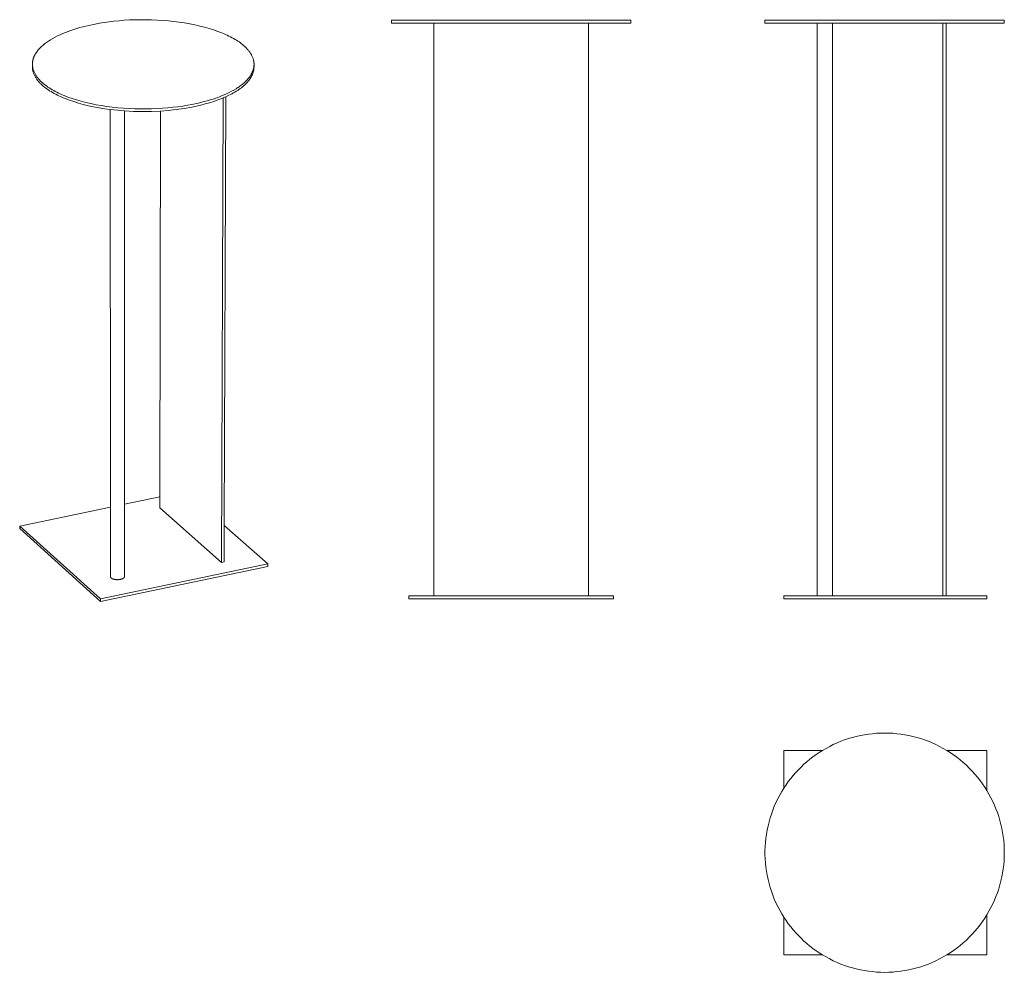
# Model space of a CAD drawing. Header units: millimetres. Extents: x 147 to 1423, y -638 to 596.
import ezdxf

# ---------------------------------------------------------------- set-up
doc = ezdxf.new("R2010")
doc.units = ezdxf.units.MM
doc.layers.add('Make2D$visible$Curves', color=7, linetype='Continuous', true_color=0x000000)

msp = doc.modelspace()

# ---------------------------------------------------------------- linework, layer by layer
at = {"layer": 'Make2D$visible$Curves', "color": 18, "lineweight": 18, "true_color": 0x000000}
for p, q in [((229, 586.6), (237, 588.5)), ((237, 588.5), (245, 590.2)), ((245, 590.2), (250.8, 591.3)), ((250.8, 591.3), (256.8, 592.2)), ((256.8, 592.2), (263, 593.1)), ((263, 593.1), (269.4, 593.9)), ((269.4, 593.9), (276, 594.5)), ((276, 594.5), (282.7, 595.1)), ((282.7, 595.1), (289.6, 595.5)), ((289.6, 595.5), (296.6, 595.8)), ((296.6, 595.8), (303.7, 595.9)), ((303.7, 595.9), (310.9, 595.9)), ((310.9, 595.9), (318.1, 595.7)), ((318.1, 595.7), (325.3, 595.4)), ((325.3, 595.4), (332.6, 595)), ((332.6, 595), (339.8, 594.4)), ((339.8, 594.4), (346.9, 593.6)), ((346.9, 593.6), (353.9, 592.7)), ((353.9, 592.7), (360.9, 591.7)), ((360.9, 591.7), (367.6, 590.5)), ((367.6, 590.5), (374.2, 589.2)), ((374.2, 589.2), (380.6, 587.7)), ((380.6, 587.7), (386.8, 586.2)), ((938.8, 595.4), (628.8, 595.4)), ((628.8, 591.4), (628.8, 595.4)), ((683.8, 591.4), (628.8, 591.4)), ((883.8, 591.4), (683.8, 591.4)), ((683.8, 591.4), (683.8, -150.5)), ((938.8, 591.4), (883.8, 591.4)), ((883.8, -150.5), (883.8, 591.4)), ((938.8, 595.4), (938.8, 591.4)), ((1112.6, 591.4), (1112.6, 595.4)), ((1267.6, 595.4), (1112.6, 595.4)), ((1180.1, 591.4), (1112.6, 591.4)), ((1200.1, 591.4), (1180.1, 591.4)), ((1180.1, -150.5), (1180.1, 591.4)), ((1200.1, 591.4), (1190.1, 591.4)), ((1200.1, 591.4), (1200.1, -150.5)), ((1267.6, 591.4), (1200.1, 591.4)), ((1422.6, 595.4), (1267.6, 595.4)), ((1343.1, 591.4), (1267.6, 591.4)), ((1347.1, 591.4), (1343.1, 591.4)), ((1343.1, 591.4), (1343.1, -150.5)), ((1422.6, 591.4), (1347.1, 591.4)), ((1347.1, 591.4), (1347.1, -150.5)), ((1422.6, 595.4), (1422.6, 591.4)), ((193.2, 573.2), (196.3, 574.8)), ((196.3, 574.8), (199.6, 576.4)), ((199.6, 576.4), (203, 577.9)), ((203, 577.9), (206.5, 579.3)), ((206.5, 579.3), (210.1, 580.7)), ((210.1, 580.7), (213.7, 582)), ((213.7, 582), (217.5, 583.2)), ((217.5, 583.2), (221.3, 584.4)), ((221.3, 584.4), (225.1, 585.6)), ((225.1, 585.6), (229, 586.6)), ((386.8, 586.2), (392.7, 584.5)), ((392.7, 584.5), (398.4, 582.7)), ((398.4, 582.7), (403.8, 580.8)), ((403.8, 580.8), (408.9, 578.9)), ((408.9, 578.9), (411.3, 577.8)), ((411.3, 577.8), (413.7, 576.8)), ((413.7, 576.8), (416, 575.8)), ((416, 575.8), (418.2, 574.7)), ((418.2, 574.7), (420.3, 573.6)), ((175, 560.6), (176, 561.6)), ((176, 561.6), (177.1, 562.5)), ((177.1, 562.5), (178.2, 563.5)), ((178.2, 563.5), (179.4, 564.4)), ((179.4, 564.4), (180.6, 565.4)), ((180.6, 565.4), (181.9, 566.3)), ((181.9, 566.3), (183.1, 567.2)), ((183.1, 567.2), (184.5, 568.1)), ((184.5, 568.1), (185.8, 569)), ((185.8, 569), (187.2, 569.9)), ((187.2, 569.9), (190.1, 571.6)), ((190.1, 571.6), (193.2, 573.2)), ((420.3, 573.6), (422.4, 572.6)), ((422.4, 572.6), (424.3, 571.5)), ((424.3, 571.5), (426.2, 570.4)), ((426.2, 570.4), (428.1, 569.2)), ((428.1, 569.2), (429.8, 568.1)), ((429.8, 568.1), (431.5, 567)), ((431.5, 567), (433.1, 565.8)), ((433.1, 565.8), (434.6, 564.7)), ((434.6, 564.7), (436, 563.6)), ((436, 563.6), (437.7, 562.2)), ((437.7, 562.2), (438.5, 561.5)), ((438.5, 561.5), (439.2, 560.7)), ((165.8, 548), (166.1, 548.5)), ((166.1, 548.5), (166.3, 549)), ((166.3, 549), (166.6, 549.5)), ((166.6, 549.5), (166.8, 550)), ((166.8, 550), (167.1, 550.6)), ((167.1, 550.6), (167.4, 551.1)), ((167.4, 551.1), (167.7, 551.6)), ((167.7, 551.6), (168, 552.1)), ((168, 552.1), (168.3, 552.6)), ((168.3, 552.6), (169, 553.6)), ((169, 553.6), (169.7, 554.6)), ((169.7, 554.6), (170.5, 555.7)), ((170.5, 555.7), (171.3, 556.7)), ((171.3, 556.7), (172.1, 557.7)), ((172.1, 557.7), (173.1, 558.6)), ((173.1, 558.6), (174, 559.6)), ((174, 559.6), (175, 560.6)), ((439.2, 560.7), (440, 560)), ((440, 560), (440.7, 559.3)), ((440.7, 559.3), (441.4, 558.5)), ((441.4, 558.5), (442.1, 557.8)), ((442.1, 557.8), (442.8, 557)), ((442.8, 557), (443.5, 556.3)), ((443.5, 556.3), (444.1, 555.5)), ((444.1, 555.5), (444.7, 554.7)), ((444.7, 554.7), (445.3, 553.9)), ((445.3, 553.9), (445.8, 553.1)), ((445.8, 553.1), (446.3, 552.3)), ((446.3, 552.3), (446.8, 551.5)), ((446.8, 551.5), (447.3, 550.7)), ((447.3, 550.7), (447.7, 549.9)), ((447.7, 549.9), (448.1, 549.1)), ((448.1, 549.1), (448.5, 548.2)), ((163.8, 539.7), (163.9, 540.2)), ((163.8, 539.2), (163.8, 539.7)), ((163.8, 538.6), (163.8, 539.2)), ((163.8, 538.1), (163.8, 538.6)), ((163.8, 537.7), (163.8, 538.1)), ((163.8, 534.7), (163.8, 538.1)), ((163.8, 537.3), (163.8, 537.7)), ((163.8, 536.9), (163.8, 537.3)), ((163.8, 536.4), (163.8, 536.9)), ((163.9, 536), (163.8, 536.4)), ((163.8, 534.7), (163.8, 536.4)), ((163.9, 540.7), (164, 541.2)), ((163.9, 540.2), (163.9, 540.7)), ((163.9, 535.6), (163.9, 536)), ((164, 541.8), (164.1, 542.3)), ((164, 541.2), (164, 541.8)), ((164.1, 542.3), (164.2, 542.8)), ((164.2, 542.8), (164.3, 543.3)), ((164.3, 543.3), (164.4, 543.8)), ((164.4, 543.8), (164.6, 544.3)), ((164.6, 544.3), (164.7, 544.9)), ((164.7, 544.9), (164.9, 545.4)), ((164.9, 545.4), (165, 545.9)), ((165, 545.9), (165.2, 546.4)), ((165.2, 546.4), (165.4, 546.9)), ((165.4, 546.9), (165.6, 547.5)), ((165.6, 547.5), (165.8, 548)), ((448.5, 548.2), (448.9, 547.4)), ((448.9, 547.4), (449.2, 546.5)), ((449.2, 546.5), (449.5, 545.7)), ((449.5, 545.7), (449.8, 544.8)), ((449.8, 544.8), (450, 544)), ((450, 544), (450.1, 543.6)), ((450.1, 543.6), (450.2, 543.1)), ((450.2, 543.1), (450.3, 542.7)), ((450.3, 542.7), (450.4, 542.3)), ((450.4, 542.3), (450.5, 541.8)), ((450.5, 541.8), (450.5, 541.4)), ((450.5, 541.4), (450.6, 541)), ((450.6, 541), (450.7, 540.5)), ((450.7, 535.9), (450.6, 535.3)), ((450.7, 540.5), (450.7, 540.1)), ((450.7, 540.1), (450.7, 539.7)), ((450.7, 539.7), (450.8, 539.2)), ((450.8, 536.9), (450.7, 536.4)), ((450.7, 536.4), (450.7, 535.9)), ((450.7, 536.2), (450.8, 534.5)), ((450.8, 539.2), (450.8, 538.8)), ((450.8, 538.8), (450.8, 538.3)), ((450.8, 538.3), (450.8, 537.9)), ((450.8, 537.9), (450.8, 537.4)), ((450.8, 537.9), (450.8, 534.5)), ((450.8, 537.4), (450.8, 536.9)), ((163.8, 534.3), (163.8, 534.7)), ((163.8, 533.9), (163.8, 534.3)), ((163.8, 533.5), (163.8, 533.9)), ((163.8, 533), (163.8, 533.5)), ((163.9, 532.6), (163.8, 533)), ((164, 535.2), (163.9, 535.6)), ((163.9, 532.2), (163.9, 532.6)), ((164, 531.8), (163.9, 532.2)), ((164, 534.8), (164, 535.2)), ((164.1, 534.3), (164, 534.8)), ((164, 531.4), (164, 531.8)), ((164.1, 530.9), (164, 531.4)), ((164.2, 533.9), (164.1, 534.3)), ((164.2, 530.5), (164.1, 530.9)), ((164.3, 533.1), (164.2, 533.9)), ((164.3, 529.7), (164.2, 530.5)), ((164.5, 532.3), (164.3, 533.1)), ((164.5, 528.9), (164.3, 529.7)), ((164.8, 531.4), (164.5, 532.3)), ((164.8, 528), (164.5, 528.9)), ((165, 530.6), (164.8, 531.4)), ((165, 527.2), (164.8, 528)), ((165.3, 529.8), (165, 530.6)), ((165.3, 526.4), (165, 527.2)), ((165.6, 529), (165.3, 529.8)), ((165.6, 525.6), (165.3, 526.4)), ((165.9, 528.2), (165.6, 529)), ((165.9, 524.8), (165.6, 525.6)), ((166.3, 527.4), (165.9, 528.2)), ((166.3, 524), (165.9, 524.8)), ((166.7, 526.6), (166.3, 527.4)), ((166.7, 523.2), (166.3, 524)), ((167.1, 525.8), (166.7, 526.6)), ((167.1, 522.4), (166.7, 523.2)), ((167.6, 525), (167.1, 525.8)), ((168, 524.2), (167.6, 525)), ((168.5, 523.4), (168, 524.2)), ((169, 522.6), (168.5, 523.4)), ((446.3, 523.6), (445.6, 522.6)), ((446.9, 524.6), (446.3, 523.6)), ((447.2, 525.1), (446.9, 524.6)), ((447.5, 525.6), (447.2, 525.1)), ((447.7, 526.1), (447.5, 525.6)), ((448, 526.6), (447.7, 526.1)), ((448.1, 523.4), (447.7, 522.8)), ((448.2, 527.1), (448, 526.6)), ((448.4, 524.1), (448.1, 523.4)), ((448.5, 527.7), (448.2, 527.1)), ((448.7, 524.7), (448.4, 524.1)), ((448.7, 528.2), (448.5, 527.7)), ((448.9, 528.7), (448.7, 528.2)), ((448.9, 525.4), (448.7, 524.7)), ((449.1, 529.2), (448.9, 528.7)), ((449.2, 526), (448.9, 525.4)), ((449.3, 529.7), (449.1, 529.2)), ((449.4, 526.7), (449.2, 526)), ((449.5, 530.2), (449.3, 529.7)), ((449.6, 527.3), (449.4, 526.7)), ((449.7, 530.7), (449.5, 530.2)), ((449.8, 528), (449.6, 527.3)), ((449.8, 531.2), (449.7, 530.7)), ((450, 531.8), (449.8, 531.2)), ((450, 528.6), (449.8, 528)), ((450.1, 532.3), (450, 531.8)), ((450.2, 529.3), (450, 528.6)), ((450.2, 532.8), (450.1, 532.3)), ((450.3, 533.3), (450.2, 532.8)), ((450.3, 529.9), (450.2, 529.3)), ((450.4, 533.8), (450.3, 533.3)), ((450.4, 530.6), (450.3, 529.9)), ((450.5, 534.3), (450.4, 533.8)), ((450.5, 531.3), (450.4, 530.6)), ((450.6, 534.8), (450.5, 534.3)), ((450.6, 531.9), (450.5, 531.3)), ((450.6, 535.3), (450.6, 534.8)), ((450.7, 532.6), (450.6, 531.9)), ((450.8, 533.9), (450.7, 533.2)), ((450.7, 533.2), (450.7, 532.6)), ((450.8, 534.5), (450.8, 533.9)), ((167.6, 521.6), (167.1, 522.4)), ((168, 520.8), (167.6, 521.6)), ((168.5, 520), (168, 520.8)), ((169.1, 519.3), (168.5, 520)), ((169.6, 521.9), (169, 522.6)), ((169.6, 518.5), (169.1, 519.3)), ((170.2, 521.1), (169.6, 521.9)), ((170.2, 517.7), (169.6, 518.5)), ((170.7, 520.4), (170.2, 521.1)), ((170.8, 517), (170.2, 517.7)), ((171.4, 519.6), (170.7, 520.4)), ((171.4, 516.2), (170.8, 517)), ((172, 518.9), (171.4, 519.6)), ((172, 515.5), (171.4, 516.2)), ((172.7, 518.2), (172, 518.9)), ((172.7, 514.8), (172, 515.5)), ((173.3, 517.4), (172.7, 518.2)), ((173.3, 514), (172.7, 514.8)), ((174, 516.7), (173.3, 517.4)), ((174, 513.3), (173.3, 514)), ((174.7, 516), (174, 516.7)), ((174.8, 512.6), (174, 513.3)), ((175.5, 515.3), (174.7, 516)), ((175.5, 511.9), (174.8, 512.6)), ((176.2, 514.6), (175.5, 515.3)), ((176.2, 511.2), (175.5, 511.9)), ((177.8, 513.2), (176.2, 514.6)), ((177.8, 509.8), (176.2, 511.2)), ((179.2, 512.1), (177.8, 513.2)), ((180.7, 510.9), (179.2, 512.1)), ((182.3, 509.8), (180.7, 510.9)), ((434.1, 510.9), (432.9, 510)), ((435.3, 511.9), (434.1, 510.9)), ((436.4, 512.8), (435.3, 511.9)), ((437.3, 510.2), (435.9, 509)), ((437.6, 513.7), (436.4, 512.8)), ((438.7, 511.4), (437.3, 510.2)), ((438.6, 514.7), (437.6, 513.7)), ((439.6, 515.7), (438.6, 514.7)), ((440, 512.6), (438.7, 511.4)), ((440.6, 516.6), (439.6, 515.7)), ((441.2, 513.8), (440, 512.6)), ((441.6, 517.6), (440.6, 516.6)), ((441.8, 514.5), (441.2, 513.8)), ((442.5, 518.6), (441.6, 517.6)), ((442.4, 515.1), (441.8, 514.5)), ((442.9, 515.7), (442.4, 515.1)), ((443.3, 519.6), (442.5, 518.6)), ((443.4, 516.4), (442.9, 515.7)), ((444.1, 520.6), (443.3, 519.6)), ((444, 517), (443.4, 516.4)), ((444.5, 517.6), (444, 517)), ((444.9, 521.6), (444.1, 520.6)), ((444.9, 518.3), (444.5, 517.6)), ((445.6, 522.6), (444.9, 521.6)), ((445.4, 518.9), (444.9, 518.3)), ((445.8, 519.5), (445.4, 518.9)), ((446.2, 520.2), (445.8, 519.5)), ((446.7, 520.8), (446.2, 520.2)), ((447, 521.5), (446.7, 520.8)), ((447.4, 522.1), (447, 521.5)), ((447.7, 522.8), (447.4, 522.1)), ((179.3, 508.6), (177.8, 509.8)), ((180.8, 507.4), (179.3, 508.6)), ((182.5, 506.2), (180.8, 507.4)), ((183.9, 508.6), (182.3, 509.8)), ((184.2, 505.1), (182.5, 506.2)), ((185.6, 507.5), (183.9, 508.6)), ((186, 503.9), (184.2, 505.1)), ((187.4, 506.4), (185.6, 507.5)), ((187.9, 502.7), (186, 503.9)), ((189.3, 505.2), (187.4, 506.4)), ((189.9, 501.5), (187.9, 502.7)), ((191.3, 504.1), (189.3, 505.2)), ((192, 500.4), (189.9, 501.5)), ((193.3, 503), (191.3, 504.1)), ((194.1, 499.2), (192, 500.4)), ((195.5, 501.9), (193.3, 503)), ((196.3, 498.1), (194.1, 499.2)), ((197.7, 500.9), (195.5, 501.9)), ((198.7, 497), (196.3, 498.1)), ((199.9, 499.8), (197.7, 500.9)), ((202.3, 498.7), (199.9, 499.8)), ((204.7, 497.7), (202.3, 498.7)), ((209.8, 495.7), (204.7, 497.7)), ((412, 498.5), (408.5, 497.1)), ((415.3, 500), (412, 498.5)), ((418.3, 498), (414.1, 496)), ((418.6, 501.5), (415.3, 500)), ((420.3, 499), (418.3, 498)), ((421.7, 503.1), (418.6, 501.5)), ((422.2, 500), (420.3, 499)), ((424.7, 504.8), (421.7, 503.1)), ((424.2, 501.1), (422.2, 500)), ((426, 502.1), (424.2, 501.1)), ((427.6, 506.5), (424.7, 504.8)), ((427.8, 503.2), (426, 502.1)), ((429, 507.4), (427.6, 506.5)), ((429.6, 504.3), (427.8, 503.2)), ((430.3, 508.2), (429, 507.4)), ((431.2, 505.5), (429.6, 504.3)), ((431.6, 509.1), (430.3, 508.2)), ((432.9, 506.6), (431.2, 505.5)), ((432.9, 510), (431.6, 509.1)), ((434.4, 507.8), (432.9, 506.6)), ((435.9, 509), (434.4, 507.8)), ((201.1, 495.9), (198.7, 497)), ((203.6, 494.8), (201.1, 495.9)), ((206.2, 493.7), (203.6, 494.8)), ((211.6, 491.7), (206.2, 493.7)), ((215.2, 493.8), (209.8, 495.7)), ((217.3, 489.7), (211.6, 491.7)), ((220.9, 492), (215.2, 493.8)), ((223.3, 487.9), (217.3, 489.7)), ((226.9, 490.3), (220.9, 492)), ((229.6, 486.1), (223.3, 487.9)), ((233.1, 488.6), (226.9, 490.3)), ((236.2, 484.5), (229.6, 486.1)), ((239.5, 487.2), (233.1, 488.6)), ((246.2, 485.8), (239.5, 487.2)), ((253, 484.6), (246.2, 485.8)), ((364.5, 485), (358.4, 484)), ((370.3, 486.1), (364.5, 485)), ((378.3, 487.8), (370.3, 486.1)), ((381.9, 485.2), (376.1, 483.9)), ((386.2, 489.7), (378.3, 487.8)), ((387.6, 486.7), (381.9, 485.2)), ((390.1, 490.8), (386.2, 489.7)), ((393.2, 488.3), (387.6, 486.7)), ((393.9, 491.9), (390.1, 490.8)), ((398.7, 490), (393.2, 488.3)), ((397.7, 493.1), (393.9, 491.9)), ((401.4, 494.4), (397.7, 493.1)), ((404, 491.9), (398.7, 490)), ((405, 495.7), (401.4, 494.4)), ((409.2, 493.9), (404, 491.9)), ((408.5, 497.1), (405, 495.7)), ((410.8, 494.6), (408.8, -107.2)), ((411.7, 494.9), (409.2, 493.9)), ((414.1, 496), (411.7, 494.9)), ((414.1, 496), (412.3, -59.4)), ((243, 483), (236.2, 484.5)), ((250.1, 481.7), (243, 483)), ((257.3, 480.5), (250.1, 481.7)), ((260, 483.5), (253, 484.6)), ((264.6, 479.5), (257.3, 480.5)), ((267.1, 482.6), (260, 483.5)), ((264.7, -35.7), (264.6, 479.5)), ((273.9, 478.5), (264.6, 479.5)), ((274.4, 481.8), (267.1, 482.6)), ((283.2, 477.7), (273.9, 478.5)), ((281.7, 481.2), (274.4, 481.8)), ((289, 480.8), (281.7, 481.2)), ((283.2, 477.7), (283.1, -31.9)), ((294.8, 477.1), (283.2, 477.7)), ((296.3, 480.5), (289, 480.8)), ((306.3, 476.9), (294.8, 477.1)), ((303.6, 480.3), (296.3, 480.5)), ((310.9, 480.3), (303.6, 480.3)), ((317.9, 477), (306.3, 476.9)), ((318.1, 480.4), (310.9, 480.3)), ((329.5, 477.5), (317.9, 477)), ((325.2, 480.7), (318.1, 480.4)), ((332.2, 481.1), (325.2, 480.7)), ((328.8, -22.4), (329.5, 477.5)), ((339.7, 478.3), (329.5, 477.5)), ((339, 481.7), (332.2, 481.1)), ((345.7, 482.4), (339, 481.7)), ((350, 479.5), (339.7, 478.3)), ((352.1, 483.1), (345.7, 482.4)), ((360.2, 480.9), (350, 479.5)), ((358.4, 484), (352.1, 483.1)), ((370.3, 482.7), (360.2, 480.9)), ((376.1, 483.9), (370.3, 482.7)), ((328.8, -22.4), (283.1, -31.9)), ((328.8, -36.5), (328.8, -22.4)), ((264.7, -35.7), (147.3, -60.1)), ((264.7, -125.6), (264.7, -35.7)), ((283.1, -31.9), (283.1, -125.6)), ((408.8, -107.2), (328.8, -36.5)), ((147.3, -60.1), (252.1, -154.5)), ((147.3, -63.4), (147.3, -60.1)), ((147.3, -63.4), (252.1, -157.8)), ((412.3, -59.4), (412.1, -106.5)), ((468.8, -109), (412.3, -59.4)), ((252.1, -154.5), (468.8, -109)), ((252.1, -157.8), (468.7, -112.3)), ((408.8, -107.2), (412.1, -106.5)), ((468.7, -112.3), (468.8, -109)), ((264.7, -125.7), (264.7, -125.6)), ((264.7, -125.8), (264.7, -125.7)), ((264.7, -125.7), (264.7, -125.7)), ((264.7, -125.9), (264.7, -125.8)), ((264.7, -125.8), (264.7, -125.8)), ((264.8, -125.9), (264.7, -125.9)), ((264.8, -126), (264.8, -125.9)), ((264.8, -126.1), (264.8, -126)), ((264.8, -126.2), (264.8, -126.1)), ((264.8, -126.1), (264.8, -126.1)), ((264.9, -126.3), (264.8, -126.2)), ((264.8, -126.2), (264.8, -126.2)), ((264.9, -126.4), (264.9, -126.3)), ((264.9, -126.3), (264.9, -126.3)), ((264.9, -126.5), (264.9, -126.4)), ((265, -126.5), (264.9, -126.5)), ((265, -126.6), (265, -126.5)), ((265.1, -126.7), (265, -126.6)), ((265, -126.6), (265, -126.6)), ((265.1, -126.8), (265.1, -126.7)), ((265.1, -126.7), (265.1, -126.7)), ((265.2, -126.8), (265.1, -126.8)), ((265.2, -126.9), (265.2, -126.8)), ((265.3, -126.9), (265.2, -126.9)), ((265.3, -127), (265.3, -126.9)), ((265.4, -127.1), (265.3, -127)), ((265.3, -127), (265.3, -127)), ((265.5, -127.2), (265.4, -127.1)), ((265.4, -127.1), (265.4, -127.1)), ((265.6, -127.3), (265.5, -127.2)), ((265.5, -127.2), (265.5, -127.2)), ((265.7, -127.4), (265.6, -127.3)), ((265.8, -127.5), (265.7, -127.4)), ((265.9, -127.6), (265.8, -127.5)), ((281.9, -127.5), (281.8, -127.6)), ((282, -127.5), (281.9, -127.5)), ((282.1, -127.4), (282, -127.5)), ((282.2, -127.3), (282.1, -127.3)), ((282.1, -127.3), (282.1, -127.4)), ((282.3, -127.2), (282.2, -127.3)), ((282.4, -127.1), (282.3, -127.1)), ((282.3, -127.1), (282.3, -127.2)), ((282.5, -127), (282.4, -127.1)), ((282.6, -126.9), (282.5, -126.9)), ((282.5, -126.9), (282.5, -127)), ((282.7, -126.7), (282.6, -126.8)), ((282.6, -126.8), (282.6, -126.9)), ((282.8, -126.6), (282.7, -126.7)), ((282.7, -126.7), (282.7, -126.7)), ((282.9, -126.4), (282.8, -126.4)), ((282.8, -126.4), (282.8, -126.5)), ((282.8, -126.5), (282.8, -126.6)), ((283, -126.2), (282.9, -126.2)), ((282.9, -126.2), (282.9, -126.2)), ((282.9, -126.2), (282.9, -126.3)), ((282.9, -126.3), (282.9, -126.3)), ((282.9, -126.3), (282.9, -126.3)), ((282.9, -126.3), (282.9, -126.4)), ((282.9, -126.4), (282.9, -126.4)), ((283.1, -125.7), (283, -125.7)), ((283, -125.7), (283, -125.7)), ((283, -125.7), (283, -125.8)), ((283, -125.8), (283, -125.8)), ((283, -125.8), (283, -125.8)), ((283, -125.8), (283, -125.9)), ((283, -125.9), (283, -125.9)), ((283, -125.9), (283, -126)), ((283, -126), (283, -126)), ((283, -126), (283, -126)), ((283, -126), (283, -126.1)), ((283, -126.1), (283, -126.1)), ((283, -126.1), (283, -126.1)), ((283, -126.1), (283, -126.2)), ((283.1, -125.6), (283.1, -125.6)), ((283.1, -125.6), (283.1, -125.7)), ((266, -127.6), (265.9, -127.6)), ((266.1, -127.7), (266, -127.6)), ((266.3, -127.8), (266.1, -127.7)), ((266.4, -127.9), (266.3, -127.8)), ((266.5, -127.9), (266.4, -127.9)), ((266.6, -128), (266.5, -127.9)), ((266.8, -128.1), (266.6, -128)), ((266.9, -128.2), (266.8, -128.1)), ((267, -128.2), (266.9, -128.2)), ((267.2, -128.3), (267, -128.2)), ((267.4, -128.4), (267.2, -128.3)), ((267.5, -128.5), (267.4, -128.4)), ((267.7, -128.5), (267.5, -128.5)), ((268, -128.7), (267.7, -128.5)), ((268.4, -128.8), (268, -128.7)), ((268.8, -128.9), (268.4, -128.8)), ((269.2, -129), (268.8, -128.9)), ((269.6, -129.1), (269.2, -129)), ((270, -129.2), (269.6, -129.1)), ((270.4, -129.3), (270, -129.2)), ((270.9, -129.3), (270.4, -129.3)), ((271.3, -129.4), (270.9, -129.3)), ((271.8, -129.5), (271.3, -129.4)), ((272.2, -129.5), (271.8, -129.5)), ((272.7, -129.5), (272.2, -129.5)), ((273.2, -129.6), (272.7, -129.5)), ((273.6, -129.6), (273.2, -129.6)), ((274.1, -129.6), (273.6, -129.6)), ((274.6, -129.6), (274.1, -129.6)), ((275, -129.5), (274.6, -129.6)), ((275.5, -129.5), (275, -129.5)), ((275.9, -129.5), (275.5, -129.5)), ((276.3, -129.4), (275.9, -129.5)), ((276.7, -129.4), (276.3, -129.4)), ((277.1, -129.3), (276.7, -129.4)), ((277.5, -129.2), (277.1, -129.3)), ((277.9, -129.2), (277.5, -129.2)), ((278.4, -129.1), (277.9, -129.2)), ((278.6, -129), (278.4, -129.1)), ((278.9, -128.9), (278.6, -129)), ((279.1, -128.9), (278.9, -128.9)), ((279.4, -128.8), (279.1, -128.9)), ((279.6, -128.7), (279.4, -128.8)), ((279.9, -128.6), (279.6, -128.7)), ((280.1, -128.5), (279.9, -128.6)), ((280.3, -128.4), (280.1, -128.5)), ((280.6, -128.3), (280.3, -128.4)), ((280.8, -128.2), (280.6, -128.3)), ((281, -128.1), (280.8, -128.2)), ((281.2, -128), (281, -128.1)), ((281.4, -127.9), (281.2, -128)), ((281.5, -127.8), (281.4, -127.9)), ((281.6, -127.8), (281.5, -127.8)), ((281.7, -127.6), (281.6, -127.7)), ((281.6, -127.7), (281.6, -127.8)), ((281.8, -127.6), (281.7, -127.6)), ((651.3, -150.5), (683.8, -150.5)), ((651.3, -154.5), (651.3, -150.5)), ((683.8, -150.5), (883.8, -150.5)), ((883.8, -150.5), (916.3, -150.5)), ((916.3, -154.5), (916.3, -150.5)), ((1137.1, -150.5), (1180.1, -150.5)), ((1137.1, -154.5), (1137.1, -150.5)), ((1180.1, -150.5), (1200.1, -150.5)), ((1190.1, -150.5), (1200.1, -150.5)), ((1200.1, -150.5), (1343.1, -150.5)), ((1343.1, -150.5), (1347.1, -150.5)), ((1347.1, -150.5), (1400.1, -150.5)), ((1400.1, -154.5), (1400.1, -150.5)), ((252.1, -157.8), (252.1, -154.5)), ((651.3, -154.5), (916.3, -154.5)), ((1137.1, -154.5), (1400.1, -154.5)), ((1230.9, -332.6), (1236.1, -331.5)), ((1236.1, -331.5), (1241.3, -330.5)), ((1241.3, -330.5), (1246.5, -329.7)), ((1246.5, -329.7), (1251.7, -329.1)), ((1251.7, -329.1), (1257, -328.6)), ((1257, -328.6), (1262.3, -328.3)), ((1262.3, -328.3), (1267.6, -328.3)), ((1267.6, -328.3), (1272.9, -328.3)), ((1272.9, -328.3), (1278.1, -328.6)), ((1278.1, -328.6), (1283.4, -329.1)), ((1283.4, -329.1), (1288.6, -329.7)), ((1288.6, -329.7), (1293.9, -330.5)), ((1293.9, -330.5), (1299.1, -331.5)), ((1299.1, -331.5), (1304.2, -332.6)), ((1196.4, -345.6), (1201.1, -343.2)), ((1201.1, -343.2), (1205.9, -341)), ((1205.9, -341), (1210.8, -339)), ((1210.8, -339), (1215.7, -337.2)), ((1215.7, -337.2), (1220.8, -335.5)), ((1220.8, -335.5), (1225.8, -334)), ((1225.8, -334), (1230.9, -332.6)), ((1304.2, -332.6), (1309.3, -334)), ((1309.3, -334), (1314.4, -335.5)), ((1314.4, -335.5), (1319.4, -337.2)), ((1319.4, -337.2), (1324.3, -339)), ((1324.3, -339), (1329.2, -341)), ((1329.2, -341), (1334, -343.2)), ((1334, -343.2), (1338.8, -345.6)), ((1187.1, -350.8), (1137.1, -350.8)), ((1137.1, -350.8), (1137.1, -399.5)), ((1174.6, -359.2), (1178.7, -356.2)), ((1178.7, -356.2), (1182.9, -353.4)), ((1182.9, -353.4), (1187.1, -350.8)), ((1187.1, -350.8), (1191.7, -348.1)), ((1191.7, -348.1), (1196.4, -345.6)), ((1338.8, -345.6), (1343.4, -348.1)), ((1343.4, -348.1), (1348, -350.8)), ((1348, -350.8), (1352.5, -353.6)), ((1400.1, -350.8), (1348, -350.8)), ((1352.5, -353.6), (1356.9, -356.6)), ((1356.9, -356.6), (1361.2, -359.7)), ((1400.1, -402.8), (1400.1, -350.8)), ((1159.4, -372.3), (1163, -368.8)), ((1163, -368.8), (1166.8, -365.5)), ((1166.8, -365.5), (1170.7, -362.3)), ((1170.7, -362.3), (1174.6, -359.2)), ((1361.2, -359.7), (1365.3, -363)), ((1365.3, -363), (1369.4, -366.4)), ((1369.4, -366.4), (1373.4, -370)), ((1149.1, -383.3), (1152.4, -379.5)), ((1152.4, -379.5), (1155.8, -375.8)), ((1155.8, -375.8), (1159.4, -372.3)), ((1373.4, -370), (1377.2, -373.7)), ((1377.2, -373.7), (1380.9, -377.5)), ((1380.9, -377.5), (1384.4, -381.4)), ((1384.4, -381.4), (1387.8, -385.5)), ((1137.1, -399.5), (1139.9, -395.3)), ((1139.9, -395.3), (1142.8, -391.2)), ((1142.8, -391.2), (1145.9, -387.2)), ((1145.9, -387.2), (1149.1, -383.3)), ((1387.8, -385.5), (1391.1, -389.7)), ((1391.1, -389.7), (1394.3, -393.9)), ((1394.3, -393.9), (1397.2, -398.3)), ((1131.7, -408.7), (1134.3, -404.1)), ((1134.3, -404.1), (1137.1, -399.5)), ((1397.2, -398.3), (1400.1, -402.8)), ((1400.1, -402.8), (1402.7, -407.4)), ((1402.7, -407.4), (1405.2, -412)), ((1124.7, -423.2), (1126.8, -418.3)), ((1126.8, -418.3), (1129.2, -413.5)), ((1129.2, -413.5), (1131.7, -408.7)), ((1405.2, -412), (1407.6, -416.8)), ((1407.6, -416.8), (1409.8, -421.6)), ((1119.2, -438.3), (1120.9, -433.2)), ((1120.9, -433.2), (1122.7, -428.2)), ((1122.7, -428.2), (1124.7, -423.2)), ((1409.8, -421.6), (1411.8, -426.5)), ((1411.8, -426.5), (1413.6, -431.4)), ((1413.6, -431.4), (1415.3, -436.4)), ((1116.5, -448.7), (1117.8, -443.5)), ((1117.8, -443.5), (1119.2, -438.3)), ((1415.3, -436.4), (1416.8, -441.5)), ((1416.8, -441.5), (1418.2, -446.6)), ((1114.4, -459.2), (1115.4, -453.9)), ((1115.4, -453.9), (1116.5, -448.7)), ((1418.2, -446.6), (1419.3, -451.8)), ((1419.3, -451.8), (1420.3, -457)), ((1420.3, -457), (1421.1, -462.2)), ((1112.8, -475.2), (1113.1, -469.9)), ((1113.1, -469.9), (1113.7, -464.5)), ((1113.7, -464.5), (1114.4, -459.2)), ((1421.1, -462.2), (1421.8, -467.4)), ((1421.8, -467.4), (1422.2, -472.7)), ((1112.6, -480.6), (1112.8, -475.2)), ((1112.6, -485.9), (1112.6, -480.6)), ((1422.2, -472.7), (1422.5, -478)), ((1422.5, -478), (1422.6, -483.3)), ((1422.6, -483.3), (1422.5, -488.5)), ((1112.8, -491.3), (1112.6, -485.9)), ((1113.1, -496.6), (1112.8, -491.3)), ((1113.7, -502), (1113.1, -496.6)), ((1422.2, -493.8), (1421.8, -499.1)), ((1422.5, -488.5), (1422.2, -493.8)), ((1114.4, -507.3), (1113.7, -502)), ((1115.4, -512.6), (1114.4, -507.3)), ((1420.3, -509.6), (1419.3, -514.7)), ((1421.1, -504.3), (1420.3, -509.6)), ((1421.8, -499.1), (1421.1, -504.3)), ((1116.5, -517.8), (1115.4, -512.6)), ((1117.8, -523), (1116.5, -517.8)), ((1418.2, -519.9), (1416.8, -525)), ((1419.3, -514.7), (1418.2, -519.9)), ((1119.2, -528.2), (1117.8, -523)), ((1120.9, -533.3), (1119.2, -528.2)), ((1122.7, -538.3), (1120.9, -533.3)), ((1413.6, -535.1), (1411.8, -540)), ((1415.3, -530.1), (1413.6, -535.1)), ((1416.8, -525), (1415.3, -530.1)), ((1124.7, -543.3), (1122.7, -538.3)), ((1126.8, -548.2), (1124.7, -543.3)), ((1129.2, -553), (1126.8, -548.2)), ((1409.8, -544.9), (1407.6, -549.7)), ((1411.8, -540), (1409.8, -544.9)), ((1131.7, -557.8), (1129.2, -553)), ((1134.3, -562.4), (1131.7, -557.8)), ((1402.7, -559.1), (1400.1, -563.7)), ((1405.2, -554.5), (1402.7, -559.1)), ((1407.6, -549.7), (1405.2, -554.5)), ((1137.1, -567), (1134.3, -562.4)), ((1137.1, -567), (1137.1, -615.8)), ((1139.9, -571.2), (1137.1, -567)), ((1142.8, -575.3), (1139.9, -571.2)), ((1394.3, -572.6), (1391.1, -576.9)), ((1397.2, -568.2), (1394.3, -572.6)), ((1400.1, -563.7), (1397.2, -568.2)), ((1400.1, -615.8), (1400.1, -563.7)), ((1145.9, -579.3), (1142.8, -575.3)), ((1149.1, -583.2), (1145.9, -579.3)), ((1152.4, -587), (1149.1, -583.2)), ((1384.4, -585.1), (1380.9, -589)), ((1387.8, -581), (1384.4, -585.1)), ((1391.1, -576.9), (1387.8, -581)), ((1155.8, -590.7), (1152.4, -587)), ((1159.4, -594.2), (1155.8, -590.7)), ((1163, -597.7), (1159.4, -594.2)), ((1166.8, -601), (1163, -597.7)), ((1373.4, -596.5), (1369.4, -600.1)), ((1377.2, -592.9), (1373.4, -596.5)), ((1380.9, -589), (1377.2, -592.9)), ((1170.7, -604.2), (1166.8, -601)), ((1174.6, -607.3), (1170.7, -604.2)), ((1178.7, -610.3), (1174.6, -607.3)), ((1182.9, -613.1), (1178.7, -610.3)), ((1356.9, -609.9), (1352.5, -612.9)), ((1361.2, -606.8), (1356.9, -609.9)), ((1365.3, -603.5), (1361.2, -606.8)), ((1369.4, -600.1), (1365.3, -603.5)), ((1137.1, -615.8), (1187.1, -615.8)), ((1187.1, -615.8), (1182.9, -613.1)), ((1191.7, -618.4), (1187.1, -615.8)), ((1196.4, -620.9), (1191.7, -618.4)), ((1201.1, -623.3), (1196.4, -620.9)), ((1205.9, -625.5), (1201.1, -623.3)), ((1334, -623.3), (1329.2, -625.5)), ((1338.8, -620.9), (1334, -623.3)), ((1343.4, -618.4), (1338.8, -620.9)), ((1348, -615.8), (1343.4, -618.4)), ((1352.5, -612.9), (1348, -615.8)), ((1348, -615.8), (1400.1, -615.8)), ((1210.8, -627.5), (1205.9, -625.5)), ((1215.7, -629.3), (1210.8, -627.5)), ((1220.7, -631), (1215.7, -629.3)), ((1225.8, -632.5), (1220.7, -631)), ((1230.9, -633.9), (1225.8, -632.5)), ((1236.1, -635), (1230.9, -633.9)), ((1241.3, -636), (1236.1, -635)), ((1246.5, -636.8), (1241.3, -636)), ((1251.7, -637.4), (1246.5, -636.8)), ((1257, -637.9), (1251.7, -637.4)), ((1283.4, -637.4), (1278.1, -637.9)), ((1288.6, -636.8), (1283.4, -637.4)), ((1293.9, -636), (1288.6, -636.8)), ((1299.1, -635), (1293.9, -636)), ((1304.2, -633.9), (1299.1, -635)), ((1309.3, -632.5), (1304.2, -633.9)), ((1314.4, -631), (1309.3, -632.5)), ((1319.4, -629.3), (1314.4, -631)), ((1324.4, -627.5), (1319.4, -629.3)), ((1329.2, -625.5), (1324.4, -627.5)), ((1262.3, -638.2), (1257, -637.9)), ((1267.6, -638.3), (1262.3, -638.2)), ((1272.9, -638.2), (1267.6, -638.3)), ((1278.1, -637.9), (1272.9, -638.2))]:
    msp.add_line(p, q, dxfattribs=at)

doc.saveas('drawing.dxf')
